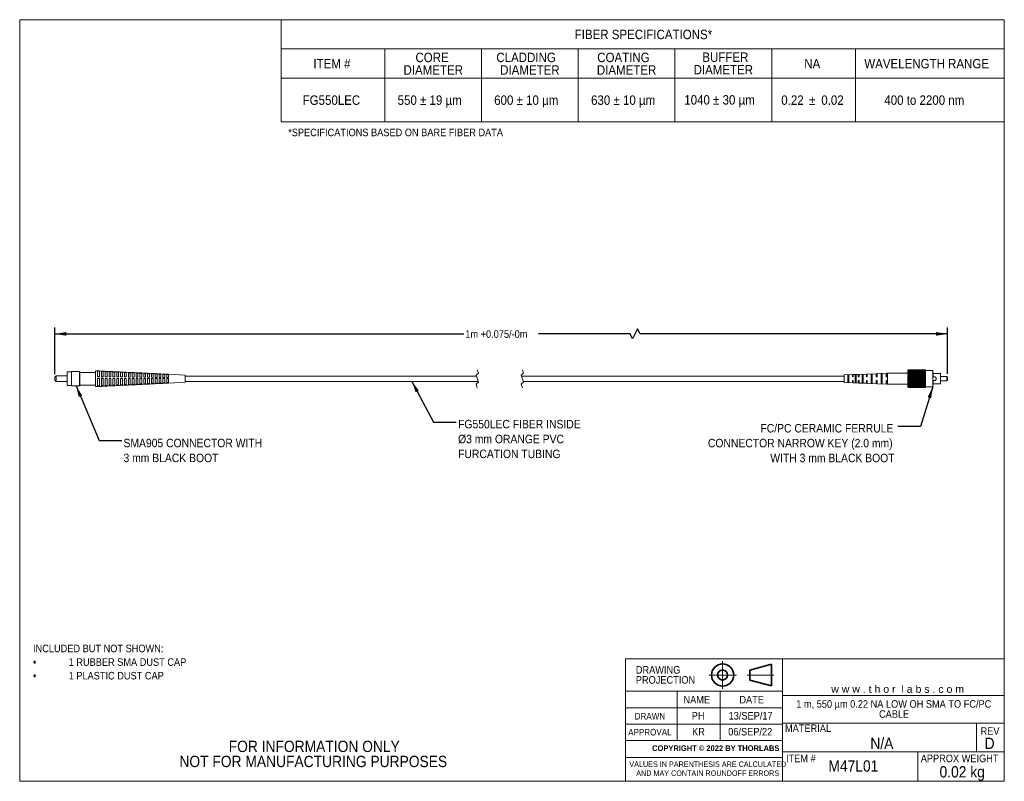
# Model space of a CAD drawing. Header units: inches. Extents: x 0.1 to 10.9, y 0 to 8.5.
import ezdxf

# ---------------------------------------------------------------- set-up
doc = ezdxf.new("R2010")
doc.units = ezdxf.units.IN
doc.header["$MEASUREMENT"] = 0
doc.header["$PDSIZE"] = -1
doc.linetypes.add('CENTERX2', pattern=[0.8, 0.5, -0.1, 0.1, -0.1])
doc.linetypes.add('HIDDEN', pattern=[0.075, 0.05, -0.025])
doc.layers.add('FORMAT', color=7, linetype='Continuous')
doc.styles.add('SLDTEXTSTYLE0', font='GOTHIC.TTF', dxfattribs={"width": 0.913})
doc.styles.add('SLDTEXTSTYLE1', font='GOTHIC.TTF', dxfattribs={"width": 0.913, "bigfont": 'bigfont'})
doc.styles.add('SLDTEXTSTYLE2', font='ARIAL.TTF')
doc.styles.add('SLDTEXTSTYLE3', font='GOTHICB.TTF', dxfattribs={"width": 0.913})
doc.styles.get("Standard").update_dxf_attribs({"font": 'GOTHIC.TTF'})
doc.dimstyles.new('SLDDIMSTYLE0', dxfattribs={"dimtxt": 0.083333, "dimasz": 0.125, "dimexe": 0, "dimexo": 0.0625, "dimgap": 0.020833, "dimtad": 0, "dimtih": 1, "dimtoh": 1, "dimlfac": 2, "dimrnd": 1e-09, "dimzin": 12, "dimdsep": 46, "dimtxsty": 'SLDTEXTSTYLE0', "dimsah": 1, "dimcen": 0.09, "dimadec": 0, "dimazin": 3, "dimtfac": 1, "dimtofl": 0, "dimtmove": 0, "dimatfit": 3, "dimfxl": 1, "dimfrac": 2, "dimtolj": 1, "dimtzin": 12, "dimarcsym": 0})
doc.dimstyles.new('SLDDIMSTYLE1', dxfattribs={"dimtxt": 0.18, "dimasz": 0.125, "dimexe": 0, "dimexo": 0.0625, "dimgap": 0, "dimtad": 0, "dimtih": 1, "dimtoh": 1, "dimdec": 0, "dimrnd": 1e-09, "dimzin": 0, "dimdsep": 46, "dimtxsty": 'STANDARD', "dimsah": 1, "dimcen": 0.09, "dimadec": 0, "dimazin": 0, "dimtfac": 0.125, "dimtdec": 0, "dimtofl": 0, "dimtmove": 0, "dimatfit": 3, "dimfxl": 1, "dimfrac": 2, "dimtolj": 1, "dimtzin": 0, "dimarcsym": 0})

# ---------------------------------------------------------------- blocks, each defined once
blk = doc.blocks.new('Third Angle Projection Block')
at = {"color": 7, "linetype": 'CENTERX2', "lineweight": 18}
for p, q in [((3.995, 0.938), (3.995, 0.554)), ((3.803, 0.746), (4.187, 0.746)), ((4.336, 0.746), (4.703, 0.746))]:
    blk.add_line(p, q, dxfattribs=at)
at = {"color": 7, "linetype": 'Continuous', "lineweight": 35}
for p, q in [((4.67, 0.896), (4.37, 0.815)), ((4.67, 0.596), (4.67, 0.896)), ((4.37, 0.815), (4.37, 0.676)), ((4.37, 0.676), (4.67, 0.596))]:
    blk.add_line(p, q, dxfattribs=at)
for radius in [0.154, 0.0696]:
    blk.add_circle((3.995, 0.746), radius, dxfattribs=at)
at = {"color": 7, "linetype": 'Continuous', "lineweight": 0}
blk.add_point((3.995, 0.746), dxfattribs=at)
blk = doc.blocks.new('SW_TABLEANNOTATION_0')
at = {"color": 0, "linetype": 'Continuous', "lineweight": 18}
for p, q in [((0, 0), (0, -0.323)), ((0, 0), (1.148, 0)), ((1.148, 0), (2.217, 0)), ((2.217, 0), (3.286, 0)), ((3.286, 0), (4.354, 0)), ((4.354, 0), (5.423, 0)), ((5.423, 0), (6.349, 0)), ((6.349, 0), (7.994, 0)), ((7.994, 0), (7.994, -0.323)), ((0, -0.323), (1.148, -0.323)), ((0, -0.323), (0, -0.646)), ((1.148, -0.323), (2.217, -0.323)), ((1.148, -0.323), (1.148, -0.646)), ((2.217, -0.323), (3.286, -0.323)), ((2.217, -0.323), (2.217, -0.646)), ((3.286, -0.323), (4.354, -0.323)), ((3.286, -0.323), (3.286, -0.646)), ((4.354, -0.323), (5.423, -0.323)), ((4.354, -0.323), (4.354, -0.646)), ((5.423, -0.323), (6.349, -0.323)), ((5.423, -0.323), (5.423, -0.646)), ((6.349, -0.323), (7.994, -0.323)), ((6.349, -0.323), (6.349, -0.646)), ((7.994, -0.323), (7.994, -0.646)), ((0, -0.646), (0, -1.129)), ((0, -0.646), (1.148, -0.646)), ((1.148, -0.646), (1.148, -1.129)), ((1.148, -0.646), (2.217, -0.646)), ((2.217, -0.646), (2.217, -1.129)), ((2.217, -0.646), (3.286, -0.646)), ((3.286, -0.646), (3.286, -1.129)), ((3.286, -0.646), (4.354, -0.646)), ((4.354, -0.646), (4.354, -1.129)), ((4.354, -0.646), (5.423, -0.646)), ((5.423, -0.646), (5.423, -1.129)), ((5.423, -0.646), (6.349, -0.646)), ((6.349, -0.646), (6.349, -1.129)), ((6.349, -0.646), (7.994, -0.646)), ((7.994, -0.646), (7.994, -1.129)), ((0, -1.129), (1.148, -1.129)), ((1.148, -1.129), (2.217, -1.129)), ((2.217, -1.129), (3.286, -1.129)), ((3.286, -1.129), (4.354, -1.129)), ((4.354, -1.129), (5.423, -1.129)), ((5.423, -1.129), (6.349, -1.129)), ((6.349, -1.129), (7.994, -1.129))]:
    blk.add_line(p, q, dxfattribs=at)
at = {"color": 0, "linetype": 'Continuous', "lineweight": 0, "attachment_point": 1}
for s, insert, char_height, style in [('FIBER SPECIFICATIONS*', (3.246, -0.111), 0.10417, 'SLDTEXTSTYLE0'), ('ITEM #', (0.358, -0.434), 0.1042, 'SLDTEXTSTYLE0'), ('CORE ', (1.486, -0.365), 0.1042, 'SLDTEXTSTYLE0'), ('CLADDING ', (2.38, -0.365), 0.1042, 'SLDTEXTSTYLE0'), ('COATING ', (3.495, -0.365), 0.1042, 'SLDTEXTSTYLE0'), ('BUFFER ', (4.657, -0.362), 0.1042, 'SLDTEXTSTYLE0'), ('NA', (5.783, -0.434), 0.1042, 'SLDTEXTSTYLE0'), ('WAVELENGTH RANGE', (6.447, -0.434), 0.10417, 'SLDTEXTSTYLE0'), ('DIAMETER', (1.354, -0.504), 0.1042, 'SLDTEXTSTYLE0'), ('DIAMETER', (2.422, -0.504), 0.1042, 'SLDTEXTSTYLE0'), ('DIAMETER', (3.491, -0.504), 0.1042, 'SLDTEXTSTYLE0'), ('DIAMETER', (4.56, -0.501), 0.1042, 'SLDTEXTSTYLE0'), ('FG550LEC', (0.239, -0.837), 0.1042, 'SLDTEXTSTYLE0'), ('550 ± 19 µm', (1.289, -0.837), 0.10417, 'SLDTEXTSTYLE0'), ('600 ± 10 μm', (2.356, -0.837), 0.10417, 'SLDTEXTSTYLE1'), ('630 ± 10 µm', (3.427, -0.837), 0.10417, 'SLDTEXTSTYLE0'), ('1040 ± 30 µm', (4.457, -0.834), 0.10417, 'SLDTEXTSTYLE0'), ('0.22 ', (5.529, -0.837), 0.1042, 'SLDTEXTSTYLE0'), ('%%p', (5.837, -0.837), 0.1042, 'SLDTEXTSTYLE0'), (' 0.02', (5.936, -0.837), 0.1042, 'SLDTEXTSTYLE0'), ('400 to 2200 nm', (6.668, -0.837), 0.10417, 'SLDTEXTSTYLE0')]:
    blk.add_mtext(s, dxfattribs=dict(at, insert=insert, char_height=char_height, style=style))
blk = doc.blocks.new('_D')
at = {"layer": 'FORMAT'}
for p, q in [((0.451, 4.531), (0.451, 5.048)), ((6.891, 5.033), (6.835, 4.922)), ((6.919, 4.978), (6.891, 5.033)), ((10.316, 4.535), (10.316, 5.048)), ((0.451, 4.978), (4.97, 4.978)), ((6.808, 4.978), (5.796, 4.978)), ((6.835, 4.922), (6.808, 4.978)), ((10.316, 4.978), (6.919, 4.978))]:
    blk.add_line(p, q, dxfattribs=at)
for points in [[(0.451, 4.978), (0.576, 4.958), (0.576, 4.998)], [(10.316, 4.978), (10.191, 4.998), (10.191, 4.958)]]:
    blk.add_solid(points, dxfattribs=at)
at = {"layer": 'FORMAT', "insert": (4.987, 5.018), "char_height": 0.08333, "attachment_point": 1, "style": 'SLDTEXTSTYLE0'}
blk.add_mtext('1m +0.075/-0m', dxfattribs=at)

msp = doc.modelspace()

# ---------------------------------------------------------------- linework, layer by layer
at = {"color": 7, "linetype": 'Continuous', "lineweight": 18}
for p, q in [((0.0622, 8.4506), (10.9445, 8.4506)), ((0.0622, 8.4506), (0.0622, 0.0356)), ((10.9445, 0.0356), (10.9445, 8.4506)), ((10.9445, 6.7273), (10.9445, 8.4506)), ((9.8801, 4.5772), (9.8781, 4.5752)), ((9.8781, 4.4827), (9.8781, 4.5752)), ((9.8801, 4.5772), (9.8841, 4.5811)), ((9.8841, 4.581), (9.8801, 4.5766)), ((9.8801, 4.5766), (9.8841, 4.5801)), ((9.8841, 4.5797), (9.8801, 4.5751)), ((9.8801, 4.5751), (9.8841, 4.5781)), ((9.8841, 4.5775), (9.8801, 4.5725)), ((9.8801, 4.5725), (9.8841, 4.5751)), ((9.8841, 4.5742), (9.8801, 4.569)), ((9.8801, 4.569), (9.8841, 4.571)), ((9.8841, 4.5811), (9.8841, 4.581)), ((10.0689, 4.5811), (9.8841, 4.5811)), ((10.0689, 4.581), (9.8841, 4.581)), ((9.8841, 4.5801), (9.8841, 4.5797)), ((10.0689, 4.5801), (9.8841, 4.5801)), ((10.0689, 4.5797), (9.8841, 4.5797)), ((9.8841, 4.5781), (9.8841, 4.5775)), ((10.0689, 4.5781), (9.8841, 4.5781)), ((10.0689, 4.5775), (9.8841, 4.5775)), ((9.8841, 4.5751), (9.8841, 4.5742)), ((10.0689, 4.5751), (9.8841, 4.5751)), ((10.0689, 4.5742), (9.8841, 4.5742)), ((9.8841, 4.571), (9.8841, 4.5699)), ((10.0689, 4.571), (9.8841, 4.571)), ((10.0689, 4.581), (10.0689, 4.5811)), ((10.0689, 4.5811), (10.0729, 4.5772)), ((10.0729, 4.5766), (10.0689, 4.581)), ((10.0689, 4.5797), (10.0689, 4.5801)), ((10.0689, 4.5801), (10.0729, 4.5766)), ((10.0729, 4.5751), (10.0689, 4.5797)), ((10.0689, 4.5775), (10.0689, 4.5781)), ((10.0689, 4.5781), (10.0729, 4.5751)), ((10.0729, 4.5725), (10.0689, 4.5775)), ((10.0689, 4.5742), (10.0689, 4.5751)), ((10.0689, 4.5751), (10.0729, 4.5725)), ((10.0729, 4.569), (10.0689, 4.5742)), ((10.0689, 4.5699), (10.0689, 4.571)), ((10.0689, 4.571), (10.0729, 4.569)), ((10.0749, 4.5752), (10.0729, 4.5772)), ((10.0749, 4.5752), (10.0749, 4.3903)), ((10.1537, 4.5727), (10.0749, 4.5727)), ((10.1537, 4.5727), (10.1537, 4.4827)), ((0.4662, 4.514), (0.4512, 4.499)), ((0.4512, 4.4839), (0.4512, 4.499)), ((0.4512, 4.4665), (0.4512, 4.4839)), ((0.4512, 4.4665), (0.4662, 4.4515)), ((0.5856, 4.514), (0.4662, 4.514)), ((0.4662, 4.514), (0.4662, 4.485)), ((0.4662, 4.485), (0.4662, 4.4515)), ((0.6356, 4.5577), (0.5856, 4.5577)), ((0.5856, 4.5567), (0.5856, 4.5577)), ((0.5856, 4.4077), (0.5856, 4.5567)), ((0.7231, 4.5607), (0.6356, 4.5607)), ((0.6356, 4.5597), (0.6356, 4.5607)), ((0.6356, 4.4047), (0.6356, 4.5597)), ((0.7256, 4.5582), (0.7231, 4.5607)), ((0.7231, 4.5597), (0.7231, 4.5607)), ((0.7231, 4.4047), (0.7231, 4.5597)), ((0.7256, 4.5582), (0.7256, 4.4072)), ((0.9006, 4.5527), (0.7256, 4.5527)), ((0.9231, 4.5692), (0.9006, 4.5702)), ((0.9006, 4.5702), (0.9006, 4.3952)), ((0.9231, 4.5055), (0.9231, 4.5692)), ((0.9431, 4.5681), (0.9231, 4.5691)), ((0.9431, 4.5632), (0.9231, 4.5642)), ((0.9431, 4.5053), (0.9231, 4.5055)), ((0.9431, 4.4869), (0.9231, 4.4869)), ((0.9231, 4.3994), (0.9231, 4.4869)), ((0.9231, 4.4867), (0.9431, 4.4866)), ((0.9656, 4.5671), (0.9431, 4.5682)), ((0.9431, 4.5682), (0.9431, 4.5053)), ((0.9431, 4.4869), (0.9431, 4.4003)), ((0.9656, 4.505), (0.9656, 4.5671)), ((0.9856, 4.5661), (0.9656, 4.567)), ((0.9856, 4.5612), (0.9656, 4.5621)), ((0.9856, 4.5047), (0.9656, 4.505)), ((0.9856, 4.4868), (0.9656, 4.4868)), ((0.9656, 4.4013), (0.9656, 4.4868)), ((0.9656, 4.4866), (0.9856, 4.4865)), ((1.0081, 4.5651), (0.9856, 4.5662)), ((0.9856, 4.5662), (0.9856, 4.5047)), ((0.9856, 4.4868), (0.9856, 4.4023)), ((1.0081, 4.5044), (1.0081, 4.5651)), ((1.0281, 4.564), (1.0081, 4.565)), ((1.0281, 4.5591), (1.0081, 4.5601)), ((1.0281, 4.5042), (1.0081, 4.5044)), ((1.0281, 4.4867), (1.0081, 4.4867)), ((1.0081, 4.4033), (1.0081, 4.4867)), ((1.0081, 4.4865), (1.0281, 4.4864)), ((1.0506, 4.563), (1.0281, 4.5641)), ((1.0281, 4.5641), (1.0281, 4.5042)), ((1.0281, 4.4867), (1.0281, 4.4042)), ((1.0506, 4.5039), (1.0506, 4.563)), ((1.0706, 4.562), (1.0506, 4.5629)), ((1.0706, 4.5571), (1.0506, 4.558)), ((1.0706, 4.5036), (1.0506, 4.5039)), ((1.0706, 4.4866), (1.0506, 4.4866)), ((1.0506, 4.4053), (1.0506, 4.4866)), ((1.0506, 4.4864), (1.0706, 4.4863)), ((1.0931, 4.561), (1.0706, 4.5621)), ((1.0706, 4.5621), (1.0706, 4.5036)), ((1.0706, 4.4866), (1.0706, 4.4062)), ((1.0931, 4.5034), (1.0931, 4.561)), ((1.1131, 4.56), (1.0931, 4.5609)), ((1.1131, 4.555), (1.0931, 4.556)), ((1.1131, 4.5031), (1.0931, 4.5034)), ((1.1131, 4.4865), (1.0931, 4.4865)), ((1.0931, 4.4072), (1.0931, 4.4865)), ((1.0931, 4.4863), (1.1131, 4.4862)), ((1.1356, 4.559), (1.1131, 4.56)), ((1.1131, 4.56), (1.1131, 4.5031)), ((1.1131, 4.4865), (1.1131, 4.4082)), ((1.1356, 4.5028), (1.1356, 4.559)), ((1.1556, 4.5579), (1.1356, 4.5589)), ((1.1556, 4.553), (1.1356, 4.554)), ((1.1556, 4.5026), (1.1356, 4.5028)), ((1.1556, 4.4864), (1.1356, 4.4864)), ((1.1356, 4.4092), (1.1356, 4.4864)), ((1.1356, 4.4862), (1.1556, 4.4861)), ((1.1781, 4.5569), (1.1556, 4.558)), ((1.1556, 4.558), (1.1556, 4.5026)), ((1.1556, 4.4864), (1.1556, 4.4101)), ((1.1781, 4.5023), (1.1781, 4.5569)), ((1.1981, 4.5559), (1.1781, 4.5568)), ((1.1981, 4.551), (1.1781, 4.5519)), ((1.1981, 4.502), (1.1781, 4.5023)), ((1.1981, 4.4863), (1.1781, 4.4863)), ((1.1781, 4.4112), (1.1781, 4.4863)), ((1.1781, 4.4861), (1.1981, 4.486)), ((1.2206, 4.5549), (1.1981, 4.556)), ((1.1981, 4.556), (1.1981, 4.502)), ((1.1981, 4.4863), (1.1981, 4.4121)), ((1.2206, 4.5017), (1.2206, 4.5549)), ((1.2406, 4.5538), (1.2206, 4.5548)), ((1.2406, 4.5489), (1.2206, 4.5499)), ((1.2406, 4.5015), (1.2206, 4.5017)), ((1.2406, 4.4862), (1.2206, 4.4862)), ((1.2206, 4.4131), (1.2206, 4.4862)), ((1.2206, 4.486), (1.2406, 4.4859)), ((1.2631, 4.5528), (1.2406, 4.5539)), ((1.2406, 4.5539), (1.2406, 4.5015)), ((1.2406, 4.4862), (1.2406, 4.4141)), ((1.2831, 4.5518), (1.2631, 4.5528)), ((1.2631, 4.5012), (1.2631, 4.5528)), ((1.2831, 4.5469), (1.2631, 4.5478)), ((1.2831, 4.501), (1.2631, 4.5012)), ((1.2831, 4.4861), (1.2631, 4.4861)), ((1.2631, 4.4151), (1.2631, 4.4861)), ((1.2631, 4.4859), (1.2831, 4.4858)), ((1.3056, 4.5508), (1.2831, 4.5519)), ((1.2831, 4.5519), (1.2831, 4.501)), ((1.2831, 4.4861), (1.2831, 4.416)), ((1.3056, 4.5007), (1.3056, 4.5508)), ((1.3256, 4.5498), (1.3056, 4.5507)), ((1.3256, 4.5448), (1.3056, 4.5458)), ((1.3256, 4.5004), (1.3056, 4.5007)), ((1.3256, 4.486), (1.3056, 4.486)), ((1.3056, 4.4171), (1.3056, 4.486)), ((1.3056, 4.4858), (1.3256, 4.4857)), ((1.3481, 4.5488), (1.3256, 4.5498)), ((1.3256, 4.5498), (1.3256, 4.5004)), ((1.3256, 4.486), (1.3256, 4.418)), ((1.3481, 4.5001), (1.3481, 4.5488)), ((1.3681, 4.5477), (1.3481, 4.5487)), ((1.3681, 4.5428), (1.3481, 4.5438)), ((1.3681, 4.4999), (1.3481, 4.5001)), ((1.3681, 4.4859), (1.3481, 4.4859)), ((1.3481, 4.419), (1.3481, 4.4859)), ((1.3481, 4.4857), (1.3681, 4.4856)), ((1.3906, 4.5467), (1.3681, 4.5478)), ((1.3681, 4.5478), (1.3681, 4.4999)), ((1.3681, 4.4859), (1.3681, 4.42)), ((1.4106, 4.5457), (1.3906, 4.5467)), ((1.3906, 4.4996), (1.3906, 4.5467)), ((1.4106, 4.5408), (1.3906, 4.5417)), ((1.4106, 4.4993), (1.3906, 4.4996)), ((1.4106, 4.4858), (1.3906, 4.4858)), ((1.3906, 4.421), (1.3906, 4.4858)), ((1.3906, 4.4856), (1.4106, 4.4855)), ((1.4331, 4.5447), (1.4106, 4.5458)), ((1.4106, 4.5458), (1.4106, 4.4993)), ((1.4106, 4.4858), (1.4106, 4.4219)), ((1.4331, 4.4991), (1.4331, 4.5447)), ((1.4531, 4.5437), (1.4331, 4.5446)), ((1.4531, 4.5387), (1.4331, 4.5397)), ((1.4531, 4.4988), (1.4331, 4.4991)), ((1.4531, 4.4857), (1.4331, 4.4857)), ((1.4331, 4.423), (1.4331, 4.4857)), ((1.4331, 4.4855), (1.4531, 4.4854)), ((1.4756, 4.5427), (1.4531, 4.5437)), ((1.4531, 4.5437), (1.4531, 4.4988)), ((1.4531, 4.4857), (1.4531, 4.4239)), ((1.4756, 4.4985), (1.4756, 4.5427)), ((1.4956, 4.5416), (1.4756, 4.5426)), ((1.4956, 4.5367), (1.4756, 4.5376)), ((1.4956, 4.4983), (1.4756, 4.4985)), ((1.4956, 4.4856), (1.4756, 4.4856)), ((1.4756, 4.4249), (1.4756, 4.4856)), ((1.4756, 4.4854), (1.4956, 4.4853)), ((1.5181, 4.5406), (1.4956, 4.5417)), ((1.4956, 4.5417), (1.4956, 4.4983)), ((1.4956, 4.4856), (1.4956, 4.4259)), ((1.5181, 4.498), (1.5181, 4.5406)), ((1.5381, 4.5396), (1.5181, 4.5405)), ((1.5381, 4.5346), (1.5181, 4.5356)), ((1.5381, 4.4977), (1.5181, 4.498)), ((1.5381, 4.4855), (1.5181, 4.4855)), ((1.5181, 4.4269), (1.5181, 4.4855)), ((1.5181, 4.4853), (1.5381, 4.4852)), ((1.5606, 4.5386), (1.5381, 4.5397)), ((1.5381, 4.5397), (1.5381, 4.4977)), ((1.5381, 4.4855), (1.5381, 4.4278)), ((1.5606, 4.4974), (1.5606, 4.5386)), ((1.5806, 4.5376), (1.5606, 4.5385)), ((1.5806, 4.5326), (1.5606, 4.5336)), ((1.5806, 4.4972), (1.5606, 4.4974)), ((1.5806, 4.4854), (1.5606, 4.4854)), ((1.5606, 4.4289), (1.5606, 4.4854)), ((1.5606, 4.4852), (1.5806, 4.4851)), ((1.6031, 4.5365), (1.5806, 4.5376)), ((1.5806, 4.5376), (1.5806, 4.4972)), ((1.5806, 4.4854), (1.5806, 4.4298)), ((1.6231, 4.5355), (1.6031, 4.5365)), ((1.6031, 4.4969), (1.6031, 4.5365)), ((1.6231, 4.5306), (1.6031, 4.5315)), ((1.6231, 4.4967), (1.6031, 4.4969)), ((1.6231, 4.4853), (1.6031, 4.4853)), ((1.6031, 4.4308), (1.6031, 4.4853)), ((1.6031, 4.4851), (1.6231, 4.4851)), ((1.6456, 4.5345), (1.6231, 4.5356)), ((1.6231, 4.5356), (1.6231, 4.4967)), ((1.6231, 4.4853), (1.6231, 4.4318)), ((1.6456, 4.4964), (1.6456, 4.5345)), ((1.6656, 4.5335), (1.6456, 4.5344)), ((1.6656, 4.5285), (1.6456, 4.5295)), ((1.6656, 4.4961), (1.6456, 4.4964)), ((1.6656, 4.4852), (1.6456, 4.4852)), ((1.6456, 4.4328), (1.6456, 4.4852)), ((1.6456, 4.485), (1.6656, 4.485)), ((1.6881, 4.5325), (1.6656, 4.5335)), ((1.6656, 4.5335), (1.6656, 4.4961)), ((1.6656, 4.4852), (1.6656, 4.4337)), ((1.6881, 4.4958), (1.6881, 4.5325)), ((1.7081, 4.5314), (1.6881, 4.5324)), ((1.7081, 4.5265), (1.6881, 4.5275)), ((1.7081, 4.4956), (1.6881, 4.4958)), ((1.7081, 4.4851), (1.6881, 4.4851)), ((1.6881, 4.4348), (1.6881, 4.4851)), ((1.6881, 4.4849), (1.7081, 4.4849)), ((1.8906, 4.5227), (1.7081, 4.5315)), ((1.7081, 4.5315), (1.7081, 4.4956)), ((1.7081, 4.4851), (1.7081, 4.4357)), ((1.8906, 4.5227), (1.8906, 4.489)), ((5.109, 4.5123), (1.8906, 4.5123)), ((1.8906, 4.489), (1.8906, 4.4427)), ((9.1732, 4.5123), (5.609, 4.5123)), ((9.2657, 4.5281), (9.1732, 4.5246)), ((9.1732, 4.4409), (9.1732, 4.5246)), ((9.2144, 4.5213), (9.2144, 4.4442)), ((9.2244, 4.4438), (9.2244, 4.5217)), ((9.2657, 4.5027), (9.2657, 4.5281)), ((9.2757, 4.5123), (9.2657, 4.5123)), ((9.2757, 4.5027), (9.2657, 4.5027)), ((9.2757, 4.4627), (9.2657, 4.4627)), ((9.2657, 4.4627), (9.2657, 4.4374)), ((9.3292, 4.5305), (9.2757, 4.5285)), ((9.2757, 4.5285), (9.2757, 4.5027)), ((9.2757, 4.437), (9.2757, 4.4627)), ((9.2974, 4.5248), (9.2974, 4.4407)), ((9.3074, 4.5123), (9.2974, 4.5123)), ((9.3074, 4.4403), (9.3074, 4.5252)), ((9.3292, 4.5027), (9.3292, 4.5305)), ((9.3392, 4.5123), (9.3292, 4.5123)), ((9.3392, 4.5027), (9.3292, 4.5027)), ((9.3392, 4.4627), (9.3292, 4.4627)), ((9.3292, 4.4627), (9.3292, 4.435)), ((9.4202, 4.5339), (9.3392, 4.5309)), ((9.3392, 4.5309), (9.3392, 4.5027)), ((9.3392, 4.4346), (9.3392, 4.4627)), ((9.3747, 4.528), (9.3747, 4.4375)), ((9.3847, 4.5123), (9.3747, 4.5123)), ((9.3847, 4.4371), (9.3847, 4.5284)), ((9.4202, 4.5027), (9.4202, 4.5339)), ((9.4302, 4.5123), (9.4202, 4.5123)), ((9.4302, 4.5027), (9.4202, 4.5027)), ((9.4302, 4.4627), (9.4202, 4.4627)), ((9.4202, 4.4627), (9.4202, 4.4315)), ((9.5292, 4.5381), (9.4302, 4.5343)), ((9.4302, 4.5343), (9.4302, 4.5027)), ((9.4302, 4.4312), (9.4302, 4.4627)), ((9.4747, 4.5321), (9.4747, 4.4334)), ((9.4847, 4.5123), (9.4747, 4.5123)), ((9.4847, 4.433), (9.4847, 4.5325)), ((9.5292, 4.5027), (9.5292, 4.5381)), ((9.5392, 4.5123), (9.5292, 4.5123)), ((9.5392, 4.5027), (9.5292, 4.5027)), ((9.5392, 4.4627), (9.5292, 4.4627)), ((9.5292, 4.4627), (9.5292, 4.4274)), ((9.6382, 4.5422), (9.5392, 4.5384)), ((9.5392, 4.5384), (9.5392, 4.5027)), ((9.5392, 4.427), (9.5392, 4.4627)), ((9.5837, 4.5365), (9.5837, 4.429)), ((9.5937, 4.5123), (9.5837, 4.5123)), ((9.5937, 4.4286), (9.5937, 4.5369)), ((9.6382, 4.5027), (9.6382, 4.5422)), ((9.6482, 4.5123), (9.6382, 4.5123)), ((9.6482, 4.5027), (9.6382, 4.5027)), ((9.6482, 4.4627), (9.6382, 4.4627)), ((9.6382, 4.4627), (9.6382, 4.4233)), ((9.6532, 4.5427), (9.6482, 4.5425)), ((9.6482, 4.5425), (9.6482, 4.5027)), ((9.6482, 4.4229), (9.6482, 4.4627)), ((9.8781, 4.5427), (9.6532, 4.5427)), ((9.6532, 4.4227), (9.6532, 4.5427)), ((9.8781, 4.3903), (9.8781, 4.4827)), ((9.8841, 4.5699), (9.8801, 4.5645)), ((9.8801, 4.5645), (9.8841, 4.5659)), ((9.8841, 4.5646), (9.8801, 4.5591)), ((9.8801, 4.5591), (9.8841, 4.56)), ((9.8841, 4.5584), (9.8801, 4.5529)), ((9.8801, 4.5529), (9.8841, 4.5532)), ((9.8841, 4.5515), (9.8801, 4.5459)), ((9.8801, 4.5459), (9.8841, 4.5456)), ((10.0729, 4.5459), (9.8801, 4.5459)), ((9.8841, 4.5437), (9.8801, 4.5382)), ((9.8801, 4.5382), (9.8841, 4.5374)), ((10.0729, 4.5382), (9.8801, 4.5382)), ((9.8841, 4.5353), (9.8801, 4.5299)), ((9.8801, 4.5299), (9.8841, 4.5285)), ((10.0729, 4.5299), (9.8801, 4.5299)), ((9.8841, 4.5263), (9.8801, 4.5211)), ((9.8801, 4.5211), (9.8841, 4.5192)), ((10.0729, 4.5211), (9.8801, 4.5211)), ((9.8841, 4.5169), (9.8801, 4.5119)), ((9.8801, 4.5119), (9.8841, 4.5094)), ((10.0729, 4.5119), (9.8801, 4.5119)), ((9.8841, 4.507), (9.8801, 4.5024)), ((9.8801, 4.5024), (9.8841, 4.4993)), ((10.0729, 4.5024), (9.8801, 4.5024)), ((9.8841, 4.4969), (9.8801, 4.4926)), ((9.8801, 4.4926), (9.8841, 4.4891)), ((10.0729, 4.4926), (9.8801, 4.4926)), ((9.8841, 4.4867), (9.8801, 4.4827)), ((10.0729, 4.4827), (9.8801, 4.4827)), ((9.8801, 4.4827), (9.8841, 4.4788)), ((9.8841, 4.4764), (9.8801, 4.4729)), ((9.8801, 4.4729), (9.8841, 4.4686)), ((10.0729, 4.4729), (9.8801, 4.4729)), ((9.8841, 4.4661), (9.8801, 4.4631)), ((9.8801, 4.4631), (9.8841, 4.4585)), ((10.0729, 4.4631), (9.8801, 4.4631)), ((10.0689, 4.5699), (9.8841, 4.5699)), ((9.8841, 4.5659), (9.8841, 4.5646)), ((10.0689, 4.5659), (9.8841, 4.5659)), ((10.0689, 4.5646), (9.8841, 4.5646)), ((9.8841, 4.56), (9.8841, 4.5584)), ((10.0689, 4.56), (9.8841, 4.56)), ((10.0689, 4.5584), (9.8841, 4.5584)), ((9.8841, 4.5532), (9.8841, 4.5515)), ((10.0689, 4.5532), (9.8841, 4.5532)), ((10.0689, 4.5515), (9.8841, 4.5515)), ((9.8841, 4.5456), (9.8841, 4.5437)), ((10.0689, 4.5456), (9.8841, 4.5456)), ((10.0689, 4.5437), (9.8841, 4.5437)), ((9.8841, 4.5374), (9.8841, 4.5353)), ((10.0689, 4.5374), (9.8841, 4.5374)), ((10.0689, 4.5353), (9.8841, 4.5353)), ((9.8841, 4.5285), (9.8841, 4.5263)), ((10.0689, 4.5285), (9.8841, 4.5285)), ((10.0689, 4.5263), (9.8841, 4.5263)), ((9.8841, 4.5192), (9.8841, 4.5169)), ((10.0689, 4.5192), (9.8841, 4.5192)), ((10.0689, 4.5169), (9.8841, 4.5169)), ((9.8841, 4.5094), (9.8841, 4.507)), ((10.0689, 4.5094), (9.8841, 4.5094)), ((10.0689, 4.507), (9.8841, 4.507)), ((9.8841, 4.4993), (9.8841, 4.4969)), ((10.0689, 4.4993), (9.8841, 4.4993)), ((10.0689, 4.4969), (9.8841, 4.4969)), ((10.0689, 4.4891), (9.8841, 4.4891)), ((9.8841, 4.4891), (9.8841, 4.4867)), ((10.0689, 4.4867), (9.8841, 4.4867)), ((10.0689, 4.4788), (9.8841, 4.4788)), ((9.8841, 4.4788), (9.8841, 4.4764)), ((10.0689, 4.4764), (9.8841, 4.4764)), ((9.8841, 4.4686), (9.8841, 4.4661)), ((10.0689, 4.4686), (9.8841, 4.4686)), ((10.0689, 4.4661), (9.8841, 4.4661)), ((10.0729, 4.5645), (10.0689, 4.5699)), ((10.0689, 4.5646), (10.0689, 4.5659)), ((10.0689, 4.5659), (10.0729, 4.5645)), ((10.0729, 4.5591), (10.0689, 4.5646)), ((10.0689, 4.5584), (10.0689, 4.56)), ((10.0689, 4.56), (10.0729, 4.5591)), ((10.0729, 4.5529), (10.0689, 4.5584)), ((10.0689, 4.5515), (10.0689, 4.5532)), ((10.0689, 4.5532), (10.0729, 4.5529)), ((10.0729, 4.5459), (10.0689, 4.5515)), ((10.0689, 4.5456), (10.0729, 4.5459)), ((10.0689, 4.5437), (10.0689, 4.5456)), ((10.0729, 4.5382), (10.0689, 4.5437)), ((10.0689, 4.5374), (10.0729, 4.5382)), ((10.0689, 4.5353), (10.0689, 4.5374)), ((10.0729, 4.5299), (10.0689, 4.5353)), ((10.0689, 4.5285), (10.0729, 4.5299)), ((10.0689, 4.5263), (10.0689, 4.5285)), ((10.0729, 4.5211), (10.0689, 4.5263)), ((10.0689, 4.5192), (10.0729, 4.5211)), ((10.0689, 4.5169), (10.0689, 4.5192)), ((10.0729, 4.5119), (10.0689, 4.5169)), ((10.0689, 4.5094), (10.0729, 4.5119)), ((10.0689, 4.507), (10.0689, 4.5094)), ((10.0729, 4.5024), (10.0689, 4.507)), ((10.0689, 4.4993), (10.0729, 4.5024)), ((10.0689, 4.4969), (10.0689, 4.4993)), ((10.0729, 4.4926), (10.0689, 4.4969)), ((10.0689, 4.4891), (10.0729, 4.4926)), ((10.0689, 4.4867), (10.0689, 4.4891)), ((10.0729, 4.4827), (10.0689, 4.4867)), ((10.0689, 4.4788), (10.0729, 4.4827)), ((10.0689, 4.4764), (10.0689, 4.4788)), ((10.0729, 4.4729), (10.0689, 4.4764)), ((10.0689, 4.4686), (10.0729, 4.4729)), ((10.0689, 4.4661), (10.0689, 4.4686)), ((10.0729, 4.4631), (10.0689, 4.4661)), ((10.0689, 4.4585), (10.0729, 4.4631)), ((10.1586, 4.5508), (10.1537, 4.5508)), ((10.1537, 4.4827), (10.1537, 4.3927)), ((10.1586, 4.5508), (10.1586, 4.5024)), ((10.2386, 4.5408), (10.1586, 4.5408)), ((10.1789, 4.5024), (10.1586, 4.5024)), ((10.1789, 4.4631), (10.1586, 4.4631)), ((10.1586, 4.4631), (10.1586, 4.4147)), ((10.1906, 4.4748), (10.1906, 4.4907)), ((10.2386, 4.5408), (10.2386, 4.4827)), ((10.3106, 4.5073), (10.2386, 4.5073)), ((10.2386, 4.4827), (10.2386, 4.4247)), ((10.3156, 4.5023), (10.3106, 4.5073)), ((10.3106, 4.4581), (10.3106, 4.5073)), ((10.3106, 4.4581), (10.3156, 4.4631)), ((10.3156, 4.5023), (10.3156, 4.4631)), ((0.4662, 4.4515), (0.5856, 4.4515)), ((0.5856, 4.4077), (0.6356, 4.4077)), ((0.6356, 4.4047), (0.7231, 4.4047)), ((0.7231, 4.4047), (0.7256, 4.4072)), ((0.7256, 4.4127), (0.9006, 4.4127)), ((0.9006, 4.3952), (0.9231, 4.3963)), ((0.9231, 4.4042), (0.9431, 4.4051)), ((0.9431, 4.4003), (0.9231, 4.3994)), ((0.9431, 4.3974), (0.9231, 4.3964)), ((0.9231, 4.3963), (0.9231, 4.3964)), ((0.9431, 4.3973), (0.9656, 4.3983)), ((0.9431, 4.3974), (0.9431, 4.3973)), ((0.9656, 4.4062), (0.9856, 4.4071)), ((0.9856, 4.4023), (0.9656, 4.4013)), ((0.9856, 4.3994), (0.9656, 4.3984)), ((0.9656, 4.3983), (0.9656, 4.3984)), ((0.9856, 4.3993), (1.0081, 4.4004)), ((0.9856, 4.3994), (0.9856, 4.3993)), ((1.0081, 4.4081), (1.0281, 4.4091)), ((1.0281, 4.4042), (1.0081, 4.4033)), ((1.0281, 4.4014), (1.0081, 4.4005)), ((1.0081, 4.4004), (1.0081, 4.4005)), ((1.0281, 4.4013), (1.0506, 4.4024)), ((1.0281, 4.4014), (1.0281, 4.4013)), ((1.0506, 4.4101), (1.0706, 4.411)), ((1.0706, 4.4062), (1.0506, 4.4053)), ((1.0706, 4.4035), (1.0506, 4.4025)), ((1.0506, 4.4024), (1.0506, 4.4025)), ((1.0706, 4.4034), (1.0931, 4.4045)), ((1.0706, 4.4035), (1.0706, 4.4034)), ((1.0931, 4.4121), (1.1131, 4.413)), ((1.1131, 4.4082), (1.0931, 4.4072)), ((1.1131, 4.4055), (1.0931, 4.4046)), ((1.0931, 4.4045), (1.0931, 4.4046)), ((1.1131, 4.4054), (1.1356, 4.4065)), ((1.1131, 4.4055), (1.1131, 4.4054)), ((1.1356, 4.414), (1.1556, 4.415)), ((1.1556, 4.4101), (1.1356, 4.4092)), ((1.1556, 4.4076), (1.1356, 4.4066)), ((1.1356, 4.4065), (1.1356, 4.4066)), ((1.1556, 4.4075), (1.1781, 4.4085)), ((1.1556, 4.4076), (1.1556, 4.4075)), ((1.1781, 4.416), (1.1981, 4.4169)), ((1.1981, 4.4121), (1.1781, 4.4112)), ((1.1981, 4.4096), (1.1781, 4.4086)), ((1.1781, 4.4085), (1.1781, 4.4086)), ((1.1981, 4.4095), (1.2206, 4.4106)), ((1.1981, 4.4096), (1.1981, 4.4095)), ((1.2206, 4.418), (1.2406, 4.4189)), ((1.2406, 4.4141), (1.2206, 4.4131)), ((1.2406, 4.4116), (1.2206, 4.4107)), ((1.2206, 4.4106), (1.2206, 4.4107)), ((1.2406, 4.4115), (1.2631, 4.4126)), ((1.2406, 4.4116), (1.2406, 4.4115)), ((1.2631, 4.4199), (1.2831, 4.4209)), ((1.2831, 4.416), (1.2631, 4.4151)), ((1.2831, 4.4137), (1.2631, 4.4127)), ((1.2631, 4.4126), (1.2631, 4.4127)), ((1.2831, 4.4136), (1.3056, 4.4147)), ((1.2831, 4.4137), (1.2831, 4.4136)), ((1.3056, 4.4219), (1.3256, 4.4228)), ((1.3256, 4.418), (1.3056, 4.4171)), ((1.3256, 4.4157), (1.3056, 4.4147)), ((1.3056, 4.4147), (1.3056, 4.4147)), ((1.3256, 4.4156), (1.3481, 4.4167)), ((1.3256, 4.4157), (1.3256, 4.4156)), ((1.3481, 4.4239), (1.3681, 4.4248)), ((1.3681, 4.42), (1.3481, 4.419)), ((1.3681, 4.4177), (1.3481, 4.4168)), ((1.3481, 4.4167), (1.3481, 4.4168)), ((1.3681, 4.4177), (1.3906, 4.4187)), ((1.3681, 4.4177), (1.3681, 4.4177)), ((1.3906, 4.4258), (1.4106, 4.4268)), ((1.4106, 4.4219), (1.3906, 4.421)), ((1.4106, 4.4198), (1.3906, 4.4188)), ((1.3906, 4.4187), (1.3906, 4.4188)), ((1.4106, 4.4197), (1.4331, 4.4208)), ((1.4106, 4.4198), (1.4106, 4.4197)), ((1.4331, 4.4278), (1.4531, 4.4287)), ((1.4531, 4.4239), (1.4331, 4.423)), ((1.4531, 4.4218), (1.4331, 4.4209)), ((1.4331, 4.4208), (1.4331, 4.4209)), ((1.4531, 4.4217), (1.4756, 4.4228)), ((1.4531, 4.4218), (1.4531, 4.4217)), ((1.4756, 4.4298), (1.4956, 4.4307)), ((1.4956, 4.4259), (1.4756, 4.4249)), ((1.4956, 4.4238), (1.4756, 4.4229)), ((1.4756, 4.4228), (1.4756, 4.4229)), ((1.4956, 4.4238), (1.5181, 4.4249)), ((1.4956, 4.4238), (1.4956, 4.4238)), ((1.5181, 4.4317), (1.5381, 4.4327)), ((1.5381, 4.4278), (1.5181, 4.4269)), ((1.5381, 4.4259), (1.5181, 4.4249)), ((1.5181, 4.4249), (1.5181, 4.4249)), ((1.5381, 4.4258), (1.5606, 4.4269)), ((1.5381, 4.4259), (1.5381, 4.4258)), ((1.5606, 4.4337), (1.5806, 4.4346)), ((1.5806, 4.4298), (1.5606, 4.4289)), ((1.5806, 4.4279), (1.5606, 4.427)), ((1.5606, 4.4269), (1.5606, 4.427)), ((1.5806, 4.4279), (1.6031, 4.4289)), ((1.5806, 4.4279), (1.5806, 4.4279)), ((1.6031, 4.4357), (1.6231, 4.4366)), ((1.6231, 4.4318), (1.6031, 4.4308)), ((1.6231, 4.43), (1.6031, 4.429)), ((1.6031, 4.4289), (1.6031, 4.429)), ((1.6231, 4.4299), (1.6456, 4.431)), ((1.6231, 4.43), (1.6231, 4.4299)), ((1.6456, 4.4376), (1.6656, 4.4386)), ((1.6656, 4.4337), (1.6456, 4.4328)), ((1.6656, 4.432), (1.6456, 4.431)), ((1.6456, 4.431), (1.6456, 4.431)), ((1.6656, 4.4319), (1.6881, 4.433)), ((1.6656, 4.432), (1.6656, 4.4319)), ((1.6881, 4.4396), (1.7081, 4.4405)), ((1.7081, 4.4357), (1.6881, 4.4348)), ((1.7081, 4.434), (1.6881, 4.4331)), ((1.6881, 4.433), (1.6881, 4.4331)), ((1.7081, 4.434), (1.8906, 4.4427)), ((1.7081, 4.434), (1.7081, 4.434)), ((1.8906, 4.4532), (5.1287, 4.4532)), ((5.6287, 4.4532), (9.1732, 4.4532)), ((9.1732, 4.4409), (9.2657, 4.4374)), ((9.2657, 4.4532), (9.2757, 4.4532)), ((9.2757, 4.437), (9.3292, 4.435)), ((9.2974, 4.4532), (9.3074, 4.4532)), ((9.3292, 4.4532), (9.3392, 4.4532)), ((9.3392, 4.4346), (9.4202, 4.4315)), ((9.3747, 4.4532), (9.3847, 4.4532)), ((9.4202, 4.4532), (9.4302, 4.4532)), ((9.4302, 4.4312), (9.5292, 4.4274)), ((9.4747, 4.4532), (9.4847, 4.4532)), ((9.5292, 4.4532), (9.5392, 4.4532)), ((9.5392, 4.427), (9.6382, 4.4233)), ((9.5837, 4.4532), (9.5937, 4.4532)), ((9.6382, 4.4532), (9.6482, 4.4532)), ((9.6482, 4.4229), (9.6532, 4.4227)), ((9.6532, 4.4227), (9.8781, 4.4227)), ((9.8781, 4.3903), (9.8801, 4.3883)), ((9.8841, 4.4561), (9.8801, 4.4536)), ((9.8801, 4.4536), (9.8841, 4.4486)), ((10.0729, 4.4536), (9.8801, 4.4536)), ((9.8841, 4.4463), (9.8801, 4.4443)), ((9.8801, 4.4443), (9.8841, 4.4392)), ((10.0729, 4.4443), (9.8801, 4.4443)), ((9.8841, 4.437), (9.8801, 4.4355)), ((9.8801, 4.4355), (9.8841, 4.4302)), ((10.0729, 4.4355), (9.8801, 4.4355)), ((9.8841, 4.4281), (9.8801, 4.4272)), ((9.8801, 4.4272), (9.8841, 4.4218)), ((10.0729, 4.4272), (9.8801, 4.4272)), ((9.8841, 4.4198), (9.8801, 4.4196)), ((9.8801, 4.4196), (9.8841, 4.414)), ((10.0729, 4.4196), (9.8801, 4.4196)), ((9.8841, 4.4123), (9.8801, 4.4126)), ((9.8801, 4.4126), (9.8841, 4.407)), ((9.8841, 4.4055), (9.8801, 4.4063)), ((9.8801, 4.4063), (9.8841, 4.4009)), ((9.8841, 4.3995), (9.8801, 4.401)), ((9.8801, 4.401), (9.8841, 4.3956)), ((9.8841, 4.3945), (9.8801, 4.3965)), ((9.8801, 4.3965), (9.8841, 4.3913)), ((9.8841, 4.3904), (9.8801, 4.3929)), ((9.8801, 4.3929), (9.8841, 4.388)), ((9.8841, 4.3874), (9.8801, 4.3904)), ((9.8801, 4.3904), (9.8841, 4.3857)), ((9.8801, 4.3888), (9.8841, 4.3845)), ((9.8841, 4.3853), (9.8801, 4.3888)), ((9.8841, 4.3844), (9.8801, 4.3883)), ((9.8841, 4.4585), (9.8841, 4.4561)), ((10.0689, 4.4585), (9.8841, 4.4585)), ((10.0689, 4.4561), (9.8841, 4.4561)), ((9.8841, 4.4486), (9.8841, 4.4463)), ((10.0689, 4.4486), (9.8841, 4.4486)), ((10.0689, 4.4463), (9.8841, 4.4463)), ((9.8841, 4.4392), (9.8841, 4.437)), ((10.0689, 4.4392), (9.8841, 4.4392)), ((10.0689, 4.437), (9.8841, 4.437)), ((9.8841, 4.4302), (9.8841, 4.4281)), ((10.0689, 4.4302), (9.8841, 4.4302)), ((10.0689, 4.4281), (9.8841, 4.4281)), ((9.8841, 4.4218), (9.8841, 4.4198)), ((10.0689, 4.4218), (9.8841, 4.4218)), ((10.0689, 4.4198), (9.8841, 4.4198)), ((9.8841, 4.414), (9.8841, 4.4123)), ((10.0689, 4.414), (9.8841, 4.414)), ((10.0689, 4.4123), (9.8841, 4.4123)), ((9.8841, 4.407), (9.8841, 4.4055)), ((10.0689, 4.407), (9.8841, 4.407)), ((10.0689, 4.4055), (9.8841, 4.4055)), ((9.8841, 4.4009), (9.8841, 4.3995)), ((10.0689, 4.4009), (9.8841, 4.4009)), ((10.0689, 4.3995), (9.8841, 4.3995)), ((9.8841, 4.3956), (9.8841, 4.3945)), ((10.0689, 4.3956), (9.8841, 4.3956)), ((10.0689, 4.3945), (9.8841, 4.3945)), ((9.8841, 4.3913), (9.8841, 4.3904)), ((10.0689, 4.3913), (9.8841, 4.3913)), ((10.0689, 4.3904), (9.8841, 4.3904)), ((9.8841, 4.388), (9.8841, 4.3874)), ((10.0689, 4.388), (9.8841, 4.388)), ((10.0689, 4.3874), (9.8841, 4.3874)), ((9.8841, 4.3857), (9.8841, 4.3853)), ((10.0689, 4.3857), (9.8841, 4.3857)), ((10.0689, 4.3853), (9.8841, 4.3853)), ((9.8841, 4.3845), (9.8841, 4.3844)), ((10.0689, 4.3845), (9.8841, 4.3845)), ((10.0689, 4.3844), (9.8841, 4.3844)), ((10.0689, 4.4561), (10.0689, 4.4585)), ((10.0729, 4.4536), (10.0689, 4.4561)), ((10.0689, 4.4486), (10.0729, 4.4536)), ((10.0689, 4.4463), (10.0689, 4.4486)), ((10.0729, 4.4443), (10.0689, 4.4463)), ((10.0689, 4.4392), (10.0729, 4.4443)), ((10.0689, 4.437), (10.0689, 4.4392)), ((10.0729, 4.4355), (10.0689, 4.437)), ((10.0689, 4.4302), (10.0729, 4.4355)), ((10.0689, 4.4281), (10.0689, 4.4302)), ((10.0729, 4.4272), (10.0689, 4.4281)), ((10.0689, 4.4218), (10.0729, 4.4272)), ((10.0689, 4.4198), (10.0689, 4.4218)), ((10.0729, 4.4196), (10.0689, 4.4198)), ((10.0689, 4.414), (10.0729, 4.4196)), ((10.0689, 4.4123), (10.0689, 4.414)), ((10.0689, 4.407), (10.0729, 4.4126)), ((10.0729, 4.4126), (10.0689, 4.4123)), ((10.0689, 4.4055), (10.0689, 4.407)), ((10.0689, 4.4009), (10.0729, 4.4063)), ((10.0729, 4.4063), (10.0689, 4.4055)), ((10.0689, 4.3956), (10.0729, 4.401)), ((10.0729, 4.401), (10.0689, 4.3995)), ((10.0689, 4.3995), (10.0689, 4.4009)), ((10.0689, 4.3913), (10.0729, 4.3965)), ((10.0729, 4.3965), (10.0689, 4.3945)), ((10.0689, 4.3945), (10.0689, 4.3956)), ((10.0689, 4.388), (10.0729, 4.3929)), ((10.0729, 4.3929), (10.0689, 4.3904)), ((10.0689, 4.3904), (10.0689, 4.3913)), ((10.0689, 4.3857), (10.0729, 4.3904)), ((10.0729, 4.3904), (10.0689, 4.3874)), ((10.0689, 4.3845), (10.0729, 4.3888)), ((10.0729, 4.3888), (10.0689, 4.3853)), ((10.0729, 4.3883), (10.0689, 4.3844)), ((10.0689, 4.3874), (10.0689, 4.388)), ((10.0689, 4.3853), (10.0689, 4.3857)), ((10.0689, 4.3844), (10.0689, 4.3845)), ((10.0729, 4.3883), (10.0749, 4.3903)), ((10.0749, 4.3927), (10.1537, 4.3927)), ((10.1537, 4.4147), (10.1586, 4.4147)), ((10.1586, 4.4247), (10.2386, 4.4247)), ((10.2386, 4.4581), (10.3106, 4.4581)), ((10.9445, 1.3874), (10.9445, 1.9698)), ((6.7572, 0.2977), (6.7572, 1.3874)), ((6.7572, 1.3874), (8.4938, 1.3874)), ((8.4938, 1.3874), (8.4938, 0.0356)), ((8.4938, 1.3874), (10.9445, 1.3874)), ((6.7572, 0.4841), (6.7572, 1.0302)), ((6.7572, 0.0356), (6.7572, 1.0302)), ((8.4938, 1.0302), (6.7572, 1.0302)), ((7.3281, 1.0302), (7.3281, 0.4841)), ((7.8037, 1.0302), (7.8037, 0.4841)), ((8.4938, 0.98), (10.9445, 0.98)), ((8.4938, 0.846), (6.7572, 0.846)), ((8.4938, 0.6662), (6.7572, 0.6662)), ((8.4938, 0.6756), (10.9445, 0.6756)), ((10.6365, 0.6756), (10.6365, 0.3599)), ((8.4938, 0.4841), (6.7572, 0.4841)), ((6.7572, 0.4841), (6.7572, 0.2977)), ((8.4938, 0.3599), (10.9445, 0.3599)), ((9.9901, 0.3599), (9.9901, 0.0356)), ((6.7572, 0.2977), (8.4938, 0.2977)), ((10.9445, 0.0356), (0.0622, 0.0356))]:
    msp.add_line(p, q, dxfattribs=at)
at = {"color": 7, "linetype": 'HIDDEN', "lineweight": 18}
for p, q in [((5.1188, 4.5823), (5.1313, 4.5449)), ((5.6188, 4.5823), (5.6313, 4.5449)), ((5.1313, 4.5449), (5.1064, 4.5201)), ((5.1064, 4.5201), (5.1313, 4.4454)), ((5.6313, 4.5449), (5.6064, 4.5201)), ((5.6064, 4.5201), (5.6313, 4.4454)), ((5.1313, 4.4454), (5.1064, 4.4205)), ((5.1064, 4.4205), (5.1188, 4.3832)), ((5.6313, 4.4454), (5.6064, 4.4205)), ((5.6064, 4.4205), (5.6188, 4.3832))]:
    msp.add_line(p, q, dxfattribs=at)
at = {"color": 7, "linetype": 'Continuous', "lineweight": 18, "flags": 128}
for points in [[(9.2244, 4.5217), (9.2197, 4.5215), (9.2144, 4.5213)], [(9.2144, 4.5113), (9.2197, 4.5114), (9.2244, 4.5115)], [(9.3074, 4.5252), (9.3025, 4.525), (9.2974, 4.5248)], [(9.2974, 4.5136), (9.3026, 4.5137), (9.3074, 4.5139)], [(9.3847, 4.5284), (9.3797, 4.5282), (9.3747, 4.528)], [(9.3747, 4.5157), (9.3798, 4.5158), (9.3847, 4.516)], [(9.4847, 4.5325), (9.4795, 4.5323), (9.4747, 4.5321)], [(9.4747, 4.5184), (9.4798, 4.5185), (9.4847, 4.5187)], [(9.5937, 4.5369), (9.5883, 4.5367), (9.5837, 4.5365)], [(9.5837, 4.5213), (9.5887, 4.5214), (9.5937, 4.5215)], [(10.1894, 4.4935), (10.1868, 4.4961), (10.1843, 4.4987), (10.1818, 4.5012)], [(10.1818, 4.4643), (10.1843, 4.4668), (10.1868, 4.4694), (10.1894, 4.4719)], [(9.2244, 4.4539), (9.2197, 4.4541), (9.2144, 4.4542)], [(9.2144, 4.4442), (9.2197, 4.444), (9.2244, 4.4438)], [(9.3074, 4.4516), (9.3026, 4.4517), (9.2974, 4.4519)], [(9.2974, 4.4407), (9.3025, 4.4405), (9.3074, 4.4403)], [(9.3847, 4.4495), (9.3798, 4.4496), (9.3747, 4.4498)], [(9.3747, 4.4375), (9.3797, 4.4373), (9.3847, 4.4371)], [(9.4847, 4.4468), (9.4798, 4.4469), (9.4747, 4.4471)], [(9.4747, 4.4334), (9.4795, 4.4332), (9.4847, 4.433)], [(9.5937, 4.4439), (9.5887, 4.4441), (9.5837, 4.4442)], [(9.5837, 4.429), (9.5883, 4.4288), (9.5937, 4.4286)]]:
    msp.add_lwpolyline(points, dxfattribs=at)
at = {"color": 7, "linetype": 'Continuous', "lineweight": 18}
for points, knots in [([(10.1818, 4.5012), (10.1814, 4.5015), (10.1807, 4.502), (10.1797, 4.5023), (10.1791, 4.5024), (10.1789, 4.5024)], [0, 0, 0, 0, 0.4214532, 0.8478843, 1, 1, 1, 1]), ([(10.1789, 4.4631), (10.1794, 4.4632), (10.1802, 4.4632), (10.1812, 4.4637), (10.1816, 4.4642), (10.1818, 4.4643)], [0, 0, 0, 0, 0.4159916, 0.8282328, 1, 1, 1, 1]), ([(10.1906, 4.4907), (10.1905, 4.4912), (10.1905, 4.4921), (10.1899, 4.493), (10.1895, 4.4934), (10.1894, 4.4935)], [0, 0, 0, 0, 0.4325424, 0.8649876, 1, 1, 1, 1]), ([(10.1894, 4.4719), (10.1897, 4.4723), (10.1903, 4.473), (10.1906, 4.474), (10.1906, 4.4746), (10.1906, 4.4748)], [0, 0, 0, 0, 0.4324662, 0.86459116, 1, 1, 1, 1])]:
    msp.add_open_spline(points, degree=3, knots=knots, dxfattribs=at)

# ---------------------------------------------------------------- block references
at = {"color": 7, "linetype": 'Continuous', "lineweight": 0}
msp.add_blockref('SW_TABLEANNOTATION_0', (2.9503, 8.4506), dxfattribs=at)
at = {"color": 7, "linetype": 'Continuous', "xscale": 0.8, "yscale": 0.8, "zscale": 0.8}
msp.add_blockref('Third Angle Projection Block', (4.6349, 0.6109), dxfattribs=at)

# ---------------------------------------------------------------- texts
at = {"color": 7, "linetype": 'Continuous', "lineweight": 0}
for s, insert, char_height, attachment_point, style in [('*SPECIFICATIONS BASED ON BARE FIBER DATA', (3.0297, 7.2461), 0.083333, 1, 'SLDTEXTSTYLE0'), ('FG550LEC FIBER INSIDE', (4.9076, 4.0275), 0.09375, 1, 'SLDTEXTSTYLE0'), ('FC/PC CERAMIC FERRULE', (9.718, 3.9821), 0.09375, 3, 'SLDTEXTSTYLE0'), ('SMA905 CONNECTOR WITH', (1.2094, 3.8187), 0.09375, 1, 'SLDTEXTSTYLE0'), ('Ø3 mm ORANGE PVC', (4.9076, 3.8632), 0.09375, 1, 'SLDTEXTSTYLE0'), ('CONNECTOR NARROW KEY (2.0 mm)', (9.7098, 3.8177), 0.09375, 3, 'SLDTEXTSTYLE0'), ('FURCATION TUBING', (4.9076, 3.6988), 0.09375, 1, 'SLDTEXTSTYLE0'), ('3 mm BLACK BOOT', (1.2094, 3.6543), 0.09375, 1, 'SLDTEXTSTYLE0'), ('WITH 3 mm BLACK BOOT', (9.7317, 3.6533), 0.09375, 3, 'SLDTEXTSTYLE0'), ('INCLUDED BUT NOT SHOWN:', (0.2095, 1.543), 0.083333, 1, 'SLDTEXTSTYLE0'), ('•', (0.2095, 1.3925), 0.0833, 1, 'SLDTEXTSTYLE1'), ('1 RUBBER SMA DUST CAP', (0.6032, 1.3925), 0.083333, 1, 'SLDTEXTSTYLE0'), ('DRAWING', (6.872, 1.3066), 0.08333, 1, 'SLDTEXTSTYLE0'), ('•', (0.2095, 1.242), 0.0833, 1, 'SLDTEXTSTYLE1'), ('1 PLASTIC DUST CAP', (0.6032, 1.242), 0.083333, 1, 'SLDTEXTSTYLE0'), ('PROJECTION', (6.872, 1.1955), 0.08333, 1, 'SLDTEXTSTYLE0'), ('w w w . t h o r  l a b s . c o m', (9.0316, 1.0943), 0.083333, 1, 'SLDTEXTSTYLE2'), ('NAME', (7.3987, 0.9763), 0.08333, 1, 'SLDTEXTSTYLE0'), ('DATE', (8.0163, 0.9763), 0.08333, 1, 'SLDTEXTSTYLE0'), ('1 m, 550 µm 0.22 NA LOW OH SMA TO FC/PC ', (9.723, 0.9295), 0.083333, 2, 'SLDTEXTSTYLE0'), ('DRAWN', (6.8595, 0.7887), 0.07292, 1, 'SLDTEXTSTYLE0'), ('PH', (7.49, 0.7989), 0.08333, 1, 'SLDTEXTSTYLE0'), ('13/SEP/17', (7.8974, 0.7989), 0.08333, 1, 'SLDTEXTSTYLE0'), ('CABLE', (9.7266, 0.8184), 0.08333, 2, 'SLDTEXTSTYLE0'), ('MATERIAL', (8.5205, 0.6614), 0.08333, 1, 'SLDTEXTSTYLE0'), ('APPROVAL', (6.7872, 0.6125), 0.07292, 1, 'SLDTEXTSTYLE0'), ('KR', (7.4939, 0.6227), 0.08333, 1, 'SLDTEXTSTYLE0'), ('06/SEP/22', (7.8932, 0.6227), 0.08333, 1, 'SLDTEXTSTYLE0'), ('REV', (10.682, 0.6299), 0.08333, 1, 'SLDTEXTSTYLE0'), ('FOR INFORMATION ONLY ', (3.3177, 0.4816), 0.125, 2, 'SLDTEXTSTYLE0'), ('N/A', (9.5912, 0.5148), 0.125, 2, 'SLDTEXTSTYLE0'), ('D', (10.7821, 0.5148), 0.125, 2, 'SLDTEXTSTYLE0'), ('COPYRIGHT © 2022 BY THORLABS ', (7.0519, 0.4301), 0.0625, 1, 'SLDTEXTSTYLE3'), ('ITEM #', (8.5315, 0.3277), 0.08333, 1, 'SLDTEXTSTYLE0'), ('APPROX WEIGHT', (10.0209, 0.3277), 0.083333, 1, 'SLDTEXTSTYLE0'), ('NOT FOR MANUFACTURING PURPOSES', (3.307, 0.315), 0.125, 2, 'SLDTEXTSTYLE0'), ('VALUES IN PARENTHESIS ARE CALCULATED', (7.6673, 0.2521), 0.06, 2, 'SLDTEXTSTYLE0'), ('M47L01', (9.2762, 0.2649), 0.125, 2, 'SLDTEXTSTYLE0'), ('AND MAY CONTAIN ROUNDOFF ERRORS', (7.6662, 0.1527), 0.06, 2, 'SLDTEXTSTYLE0'), ('0.02 kg', (10.479, 0.2005), 0.125, 2, 'SLDTEXTSTYLE0')]:
    msp.add_mtext(s, dxfattribs=dict(at, insert=insert, char_height=char_height, attachment_point=attachment_point, style=style))

# ---------------------------------------------------------------- dimensions: what is measured, and where the dimension line sits
at = {"layer": 'FORMAT'}
dim = msp.add_linear_dim(base=(10.3156, 4.9777), p1=(0.4512, 4.4815), p2=(10.3156, 4.485), text='1m +0.075/-0m', dimstyle='SLDDIMSTYLE0', dxfattribs=at)
dim.commit()
dim.dimension.update_dxf_attribs({"geometry": '_D', "text_midpoint": (5.3834, 4.9777), "dimtype": 160})

# ---------------------------------------------------------------- leaders
at = {"color": 7, "linetype": 'Continuous', "lineweight": 0}
for points in [[(0.6849, 4.4047), (0.9394, 3.798), (1.1894, 3.798)], [(4.397, 4.4532), (4.6355, 4.0035), (4.8855, 4.0035)], [(10.1537, 4.3927), (10.0175, 3.9553), (9.7675, 3.9553)]]:
    msp.add_leader(points, dimstyle='SLDDIMSTYLE1', dxfattribs=at)

doc.saveas('drawing.dxf')
